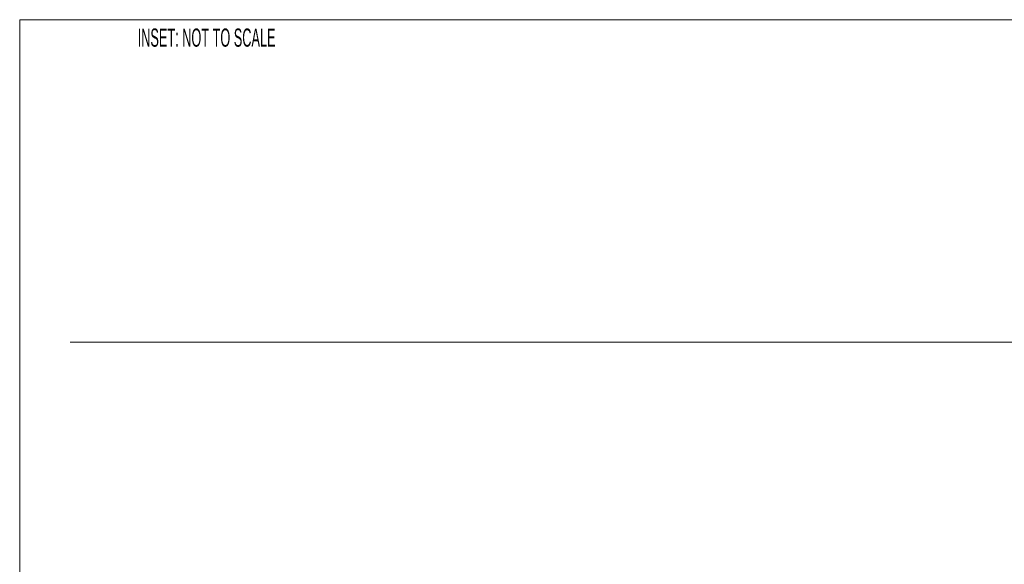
# Model space of a CAD drawing. Extents: x -154 to 271, y -55 to 278.
# Tile 8 of 9: x -145 to 44, y 174 to 278. Entities that reach past the tile are written whole.
import ezdxf
from ezdxf.enums import TextEntityAlignment as Align

# ---------------------------------------------------------------- set-up
doc = ezdxf.new("R2010")
doc.units = 0
doc.layers.add('A1_VPM', color=7, linetype='Continuous')
doc.layers.add('GRID', color=7, linetype='Continuous')
doc.styles.add('Arial Narrow', font='arial.ttf', dxfattribs={"height": 1})

msp = doc.modelspace()

# ---------------------------------------------------------------- linework, layer by layer
at = {"layer": 'A1_VPM', "color": 7, "lineweight": 18}
for p, q in [((-144.93, 278.18), (135.07, 278.18)), ((-144.93, 78.68), (-144.93, 278.18)), ((-37.54, 278.18), (-144.93, 278.18)), ((-144.93, 278.18), (-144.93, 179.82))]:
    msp.add_line(p, q, dxfattribs=at)
at = {"layer": 'GRID', "color": 7, "lineweight": 9}
msp.add_line((266.76, 216.2), (-135.25, 216.2), dxfattribs=at)

# ---------------------------------------------------------------- texts
at = {"layer": 'A1_VPM', "color": 7, "style": 'Arial Narrow', "width": 0.5}
msp.add_text('INSET: NOT TO SCALE', height=3.5, dxfattribs=at).set_placement((-122.26, 271.94), align=Align.BOTTOM_LEFT)

doc.saveas('drawing.dxf')
